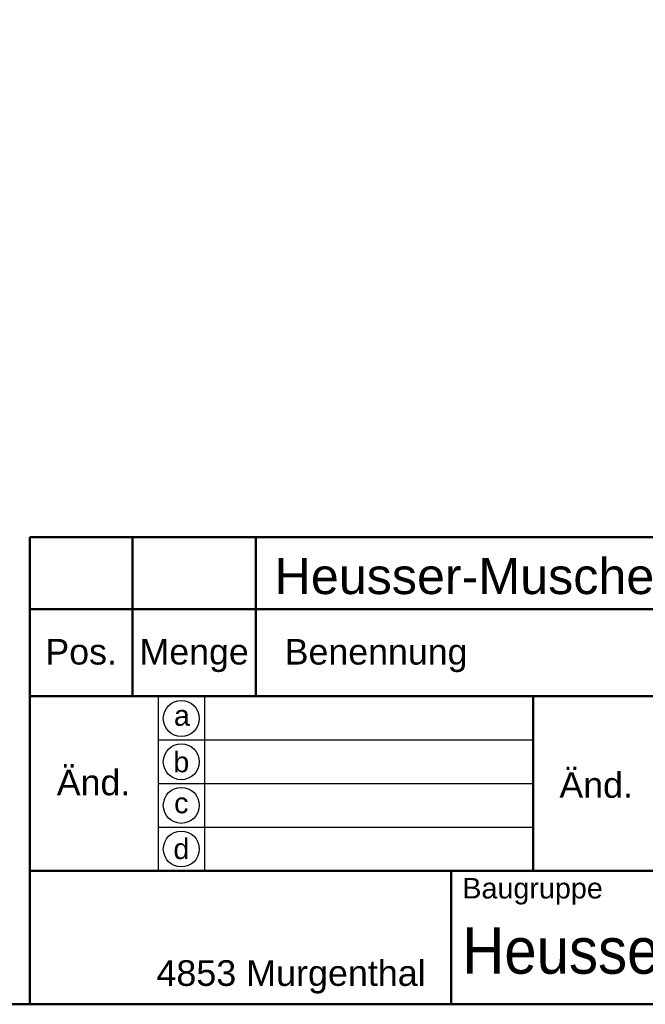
# Model space of a CAD drawing. Header units: millimetres. Extents: x 20 to 833, y 20 to 574.
# Tile 11 of 19: x 438 to 560, y 20 to 212. Entities that reach past the tile are written whole.
import ezdxf
from ezdxf.enums import TextEntityAlignment as Align

# ---------------------------------------------------------------- set-up
doc = ezdxf.new("R2010")
doc.units = ezdxf.units.MM
doc.header["$LTSCALE"] = 2
for name, color, linetype, lineweight in [('Skizziergeometrie(DIN)', 7, 'Continuous', 50), ('Skizzierlinie(DIN)', 7, 'Continuous', 25), ('Symbole(DIN)', 7, 'Continuous', 25)]:
    doc.layers.add(name, color=color, linetype=linetype, lineweight=lineweight)
doc.styles.add('Aktuell-DIN', font='arial.ttf')
doc.styles.add('Textstil10', font='arial.ttf')
doc.styles.add('Textstil41', font='arial.ttf', dxfattribs={"width": 0.8})
doc.styles.add('Textstil83', font='arial.ttf', dxfattribs={"width": 0.8})

# ---------------------------------------------------------------- blocks, each defined once
blk = doc.blocks.new('Ränder Standardrahmen')
at = {"layer": 'Skizziergeometrie(DIN)', "flags": 128}
blk.add_lwpolyline([(10, 10), (10, 287), (410, 287), (410, 10), (10, 10)], dxfattribs=at)
blk = doc.blocks.new('Schriftfelder Heusser')
at = {"layer": 'Skizziergeometrie(DIN)'}
for p, q in [((101, 229.917), (101, 236.917)), ((101, 236.917), (291, 236.917)), ((111, 229.917), (111, 236.917)), ((123, 229.917), (123, 236.917)), ((101, 191.417), (101, 229.917)), ((101, 229.917), (291, 229.917)), ((111, 229.917), (111, 221.417)), ((123, 229.917), (123, 221.417)), ((101, 221.417), (291, 221.417)), ((150, 221.417), (150, 204.417)), ((101, 204.417), (291, 204.417)), ((142, 204.417), (142, 191.417)), ((291, 191.417), (101, 191.417))]:
    blk.add_line(p, q, dxfattribs=at)
at = {"layer": 'Skizzierlinie(DIN)'}
for p, q in [((113.5, 221.417), (113.5, 204.417)), ((118, 221.417), (118, 204.417)), ((113.5, 217.167), (150, 217.167)), ((113.5, 212.917), (150, 212.917)), ((113.5, 208.667), (150, 208.667))]:
    blk.add_line(p, q, dxfattribs=at)
for centre in [(115.75, 219.25), (115.75, 215.042), (115.75, 210.792), (115.75, 206.542)]:
    blk.add_circle(centre, 1.75, dxfattribs=at)
at = {"layer": 'Symbole(DIN)', "color": 179, "true_color": 0x262659, "style": 'Aktuell-DIN'}
for s, insert, char_height, attachment_point in [('Pos.', (106, 227), 2.4892, 2), ('Menge', (117, 227), 2.4892, 2), ('Benennung', (125.812, 225.376), 2.4892, 4), ('\\fArial|b0|i0;a', (115.807, 219.533), 2, 5), ('\\fArial|b0|i0;b', (115.75, 215), 2, 5), ('\\fArial|b0|i0;c', (115.75, 211.009), 2, 5), ('\\fArial|b0|i0;d', (115.755, 206.548), 2, 5), ('\\fArial|b0|i0;\\H2.0000;Baugruppe', (143.103, 203.726), 2, 1), ('\\fArial|b0|i0;\\H2.5000;4853 Murgenthal', (113.326, 192.456), 2.5, 7)]:
    blk.add_mtext(s, dxfattribs=dict(at, insert=insert, char_height=char_height, attachment_point=attachment_point))
at = {"layer": 'Symbole(DIN)', "color": 179, "true_color": 0x262659, "char_height": 2.4892, "width": 12.3494, "attachment_point": 5, "style": 'Aktuell-DIN'}
for insert in [(107.206, 213.004), (156.124, 212.759)]:
    blk.add_mtext('Änd.', dxfattribs=dict(at, insert=insert))
at = {"layer": 'Symbole(DIN)', "color": 7, "insert": (143.103, 196.617), "char_height": 4.5, "width": 90.17997, "attachment_point": 4, "style": 'Aktuell-DIN'}
blk.add_mtext('\\fArial|b0|i0;\\W0.90;\\H4.5000;Heusser-Muschel Serie 9  EN179', dxfattribs=at)
at = {"layer": 'Symbole(DIN)', "color": 179, "true_color": 0x262659, "style": 'Textstil10'}
blk.add_attdef('ERSTELLUNGSDATUM_001', (217.042, 218.291), '', height=2, dxfattribs=at)
at = {"layer": 'Symbole(DIN)', "color": 179, "true_color": 0x262659}
for tag, height, style, p in [('AUTOR', 2.489, 'Aktuell-DIN', (240.035, 219.263)), ('KONTROLLDATUM', 2, 'Textstil10', (217.417, 215.038)), ('KONTROLLIERT_VON', 2, 'Textstil10', (239.981, 215.054))]:
    blk.add_attdef(tag, text='', height=height, dxfattribs=dict(at, style=style)).set_placement(p, align=Align.MIDDLE_LEFT)
at = {"layer": 'Symbole(DIN)', "color": 7, "style": 'Textstil83', "width": 0.8}
blk.add_attdef('Anfänglicher_Ansichtsmaßstab_001', (281.568, 213.345), '', height=2.3, dxfattribs=at)
at = {"layer": 'Symbole(DIN)', "color": 179, "true_color": 0x262659, "style": 'Textstil10'}
blk.add_attdef('PROJEKT', text='', height=2, dxfattribs=at).set_placement((217.773, 209.719), align=Align.BOTTOM_LEFT)
at = {"layer": 'Symbole(DIN)', "color": 7, "style": 'Textstil41', "width": 0.8}
blk.add_attdef('STATUS', text='', height=5, dxfattribs=at).set_placement((284.526, 195.865), align=Align.MIDDLE_CENTER)

msp = doc.modelspace()

# ---------------------------------------------------------------- block references
at = {"xscale": 2, "yscale": 2, "zscale": 2}
for name, p in [('Ränder Standardrahmen', (0, 0)), ('Schriftfelder Heusser', (238, -362.833))]:
    msp.add_blockref(name, p, dxfattribs=at)

# ---------------------------------------------------------------- texts
at = {"layer": 'Symbole(DIN)', "color": 7, "insert": (487.659, 106.906), "char_height": 7, "width": 139.13033, "attachment_point": 1, "style": 'Aktuell-DIN'}
msp.add_mtext('{\\fArial|b0|i0;\\H7.0000;Heusser-Muschel 9.42.D4.392R}', dxfattribs=at)

doc.saveas('drawing.dxf')
